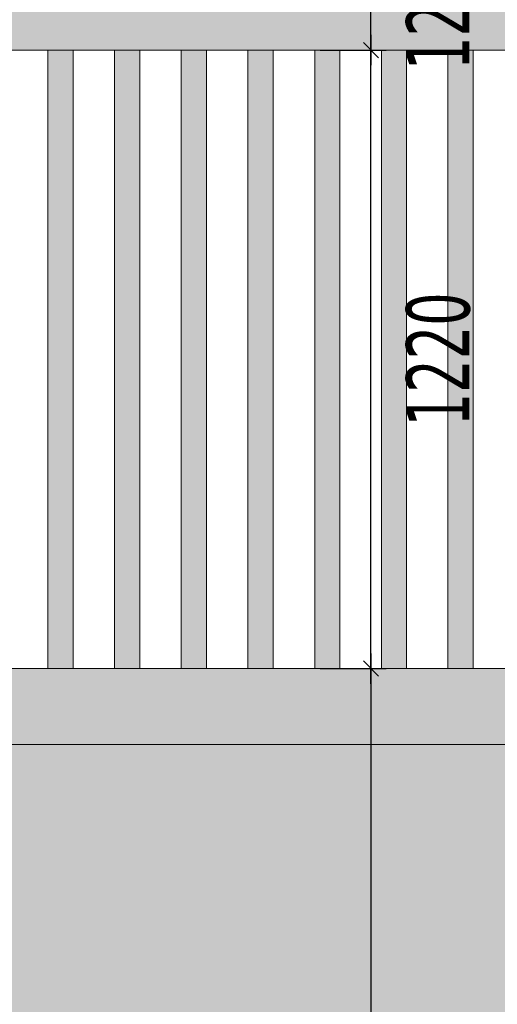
# Model space of a CAD drawing. Header units: millimetres. Extents: x 1567 to 2756, y -116 to 725.
# Tile 54 of 256: x 1897 to 1916, y 200 to 239. Entities that reach past the tile are written whole.
import ezdxf

# ---------------------------------------------------------------- set-up
doc = ezdxf.new("R2010")
doc.units = ezdxf.units.MM
doc.layers.add('Ech.1_50', color=7, linetype='Continuous')
doc.styles.add('tahoma-z-r', font='txt', dxfattribs={"width": 0.704918})
doc.dimstyles.new('ISO-25', dxfattribs={"dimtxt": 2.5, "dimasz": 2.5, "dimexe": 1.25, "dimexo": 0.625, "dimtad": 1, "dimtxsty": 'Standard', "dimcen": 2.5, "dimadec": 0, "dimazin": 0, "dimtfac": 1, "dimtmove": 0, "dimatfit": 3, "dimfxl": 1, "dimarcsym": 0})

# ---------------------------------------------------------------- blocks, each defined once
blk = doc.blocks.new('cw-dimension-symbol2')
at = {"color": 0, "linetype": 'Continuous', "lineweight": -2}
for p, q in [((-1, 0), (1, 0)), ((-0.5, -0.5), (0.5, 0.5))]:
    blk.add_line(p, q, dxfattribs=at)
blk = doc.blocks.new('*D118')
at = {"layer": 'Defpoints', "color": 0}
for p in [(1908.635, 213.602), (1908.635, 148.016), (1910.635, 148.016)]:
    blk.add_point(p, dxfattribs=at)
at = {"layer": 'Ech.1_50', "color": 0, "linetype": 'Continuous', "lineweight": -2}
for p, q in [((1908.635, 213.602), (1911.235, 213.602)), ((1910.635, 213.002), (1910.635, 148.616)), ((1908.635, 148.016), (1911.235, 148.016))]:
    blk.add_line(p, q, dxfattribs=at)
at = {"layer": 'Ech.1_50', "color": 0, "lineweight": -2, "xscale": 0.6000000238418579, "yscale": 0.6000000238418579, "zscale": 0.6000000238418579}
for p, rotation in [((1910.635, 213.602), 90), ((1910.635, 148.016), 270)]:
    blk.add_blockref('cw-dimension-symbol2', p, dxfattribs=dict(at, rotation=rotation))
at = {"layer": 'Ech.1_50', "color": 7, "linetype": 'Continuous', "lineweight": 5, "insert": (1913.3, 180.809), "char_height": 2.5, "attachment_point": 5, "rotation": 90, "style": 'tahoma-z-r'}
blk.add_mtext('3280', dxfattribs=at)
blk = doc.blocks.new('*D119')
at = {"layer": 'Defpoints', "color": 0}
for p in [(1908.635, 238.016), (1910.635, 238.016), (1908.635, 213.602)]:
    blk.add_point(p, dxfattribs=at)
at = {"layer": 'Ech.1_50', "color": 0, "linetype": 'Continuous', "lineweight": -2}
for p, q in [((1908.635, 238.016), (1911.235, 238.016)), ((1910.635, 214.202), (1910.635, 237.416)), ((1908.635, 213.602), (1911.235, 213.602))]:
    blk.add_line(p, q, dxfattribs=at)
at = {"layer": 'Ech.1_50', "color": 0, "lineweight": -2, "xscale": 0.6000000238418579, "yscale": 0.6000000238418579, "zscale": 0.6000000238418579}
for p, rotation in [((1910.635, 238.016), 90), ((1910.635, 213.602), 270)]:
    blk.add_blockref('cw-dimension-symbol2', p, dxfattribs=dict(at, rotation=rotation))
at = {"layer": 'Ech.1_50', "color": 7, "linetype": 'Continuous', "lineweight": 5, "insert": (1913.3, 225.809), "char_height": 2.5, "attachment_point": 5, "rotation": 90, "style": 'tahoma-z-r'}
blk.add_mtext('1220', dxfattribs=at)
blk = doc.blocks.new('*D120')
at = {"layer": 'Defpoints', "color": 0}
for p in [(1908.635, 240.416), (1910.635, 240.416), (1908.635, 238.016)]:
    blk.add_point(p, dxfattribs=at)
at = {"layer": 'Ech.1_50', "color": 0, "linetype": 'Continuous', "lineweight": -2}
for p, q in [((1908.635, 240.416), (1911.235, 240.416)), ((1910.635, 238.616), (1910.635, 239.816)), ((1908.635, 238.016), (1911.235, 238.016))]:
    blk.add_line(p, q, dxfattribs=at)
at = {"layer": 'Ech.1_50', "color": 0, "lineweight": -2, "xscale": 0.6000000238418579, "yscale": 0.6000000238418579, "zscale": 0.6000000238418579}
for p, rotation in [((1910.635, 240.416), 90), ((1910.635, 238.016), 270)]:
    blk.add_blockref('cw-dimension-symbol2', p, dxfattribs=dict(at, rotation=rotation))
at = {"layer": 'Ech.1_50', "color": 7, "linetype": 'Continuous', "lineweight": 5, "insert": (1913.3, 239.216), "char_height": 2.5, "attachment_point": 5, "rotation": 90, "style": 'tahoma-z-r'}
blk.add_mtext('120', dxfattribs=at)

msp = doc.modelspace()

# ---------------------------------------------------------------- hatches: boundary and pattern name
at = {"layer": 'Ech.1_50', "linetype": 'Continuous', "lineweight": 5, "true_color": 0xd4c4b3, "transparency": 33554687}
msp.add_hatch(color=9, dxfattribs=at).paths.add_polyline_path([(1882.078, 238.016), (1962.378, 238.016), (1962.378, 240.416), (1882.078, 240.416), (1882.078, 238.016)])
at = {"layer": 'Ech.1_50', "linetype": 'Continuous', "lineweight": 5, "true_color": 0xeaddd7, "transparency": 33554687}
for points in [[(1897.878, 213.602), (1898.878, 213.602), (1898.878, 238.016), (1897.878, 238.016), (1897.878, 213.602)], [(1900.512, 213.602), (1901.512, 213.602), (1901.512, 238.016), (1900.512, 238.016), (1900.512, 213.602)], [(1903.145, 213.602), (1904.145, 213.602), (1904.145, 238.016), (1903.145, 238.016), (1903.145, 213.602)], [(1905.778, 213.602), (1906.778, 213.602), (1906.778, 238.016), (1905.778, 238.016), (1905.778, 213.602)], [(1909.412, 238.016), (1908.412, 238.016), (1908.412, 213.602), (1909.412, 213.602), (1909.412, 238.016)], [(1911.045, 213.602), (1912.045, 213.602), (1912.045, 238.016), (1911.045, 238.016), (1911.045, 213.602)], [(1913.678, 213.602), (1914.678, 213.602), (1914.678, 238.016), (1913.678, 238.016), (1913.678, 213.602)]]:
    msp.add_hatch(color=254, dxfattribs=at).paths.add_polyline_path(points)
at = {"layer": 'Ech.1_50', "linetype": 'Continuous', "lineweight": 5, "true_color": 0xf3f3f3, "transparency": 33554687}
msp.add_hatch(color=7, dxfattribs=at).paths.add_polyline_path([(1882.078, 210.602), (1961.078, 210.602), (1961.078, 213.602), (1882.078, 213.602), (1882.078, 210.602)])
at = {"layer": 'Ech.1_50', "linetype": 'Continuous', "lineweight": 5, "true_color": 0xfdfdfd, "transparency": 33554687}
msp.add_hatch(color=7, dxfattribs=at).paths.add_polyline_path([(1961.078, 210.602), (1882.078, 210.602), (1882.078, 148.016), (1961.078, 148.016), (1961.078, 210.602)])

# ---------------------------------------------------------------- linework, layer by layer
at = {"layer": 'Ech.1_50', "color": 7, "linetype": 'Continuous', "lineweight": 5}
for points in [[(1882.078, 238.016), (1962.378, 238.016), (1962.378, 240.416), (1882.078, 240.416), (1882.078, 238.016)], [(1897.878, 213.602), (1898.878, 213.602), (1898.878, 238.016), (1897.878, 238.016), (1897.878, 213.602)], [(1900.512, 213.602), (1901.512, 213.602), (1901.512, 238.016), (1900.512, 238.016), (1900.512, 213.602)], [(1903.145, 213.602), (1904.145, 213.602), (1904.145, 238.016), (1903.145, 238.016), (1903.145, 213.602)], [(1905.778, 213.602), (1906.778, 213.602), (1906.778, 238.016), (1905.778, 238.016), (1905.778, 213.602)], [(1909.412, 238.016), (1908.412, 238.016), (1908.412, 213.602), (1909.412, 213.602), (1909.412, 238.016)], [(1911.045, 213.602), (1912.045, 213.602), (1912.045, 238.016), (1911.045, 238.016), (1911.045, 213.602)], [(1913.678, 213.602), (1914.678, 213.602), (1914.678, 238.016), (1913.678, 238.016), (1913.678, 213.602)], [(1882.078, 210.602), (1961.078, 210.602), (1961.078, 213.602), (1882.078, 213.602), (1882.078, 210.602)], [(1961.078, 210.602), (1882.078, 210.602), (1882.078, 148.016), (1961.078, 148.016), (1961.078, 210.602)]]:
    msp.add_lwpolyline(points, close=True, dxfattribs=at)

# ---------------------------------------------------------------- dimensions: what is measured, and where the dimension line sits
for base, p1, p2, angle, text, picture, middle in [((1910.635, 240.416), (1908.635, 238.016), (1908.635, 240.416), 90, '120', '*D120', (1913.3, 239.216)), ((1910.635, 238.016), (1908.635, 213.602), (1908.635, 238.016), 90, '1220', '*D119', (1913.3, 225.809)), ((1910.635, 148.016), (1908.635, 213.602), (1908.635, 148.016), 270, '3280', '*D118', (1913.3, 180.809))]:
    dim = msp.add_linear_dim(base=base, p1=p1, p2=p2, angle=angle, text=text, dimstyle='ISO-25', override={"dimtxt": 2.5, "dimasz": 0.6, "dimexe": 0.6, "dimexo": 0, "dimgap": 0, "dimdec": 0, "dimlfac": 1, "dimtxsty": 'tahoma-z-r', "dimblk": 'cw-dimension-symbol2', "dimclrt": 7, "dimtmove": 2}, dxfattribs=at)
    dim.commit()
    dim.dimension.update_dxf_attribs({"geometry": picture, "text_midpoint": middle, "dimtype": 161, "text_rotation": 90})

doc.saveas('drawing.dxf')
